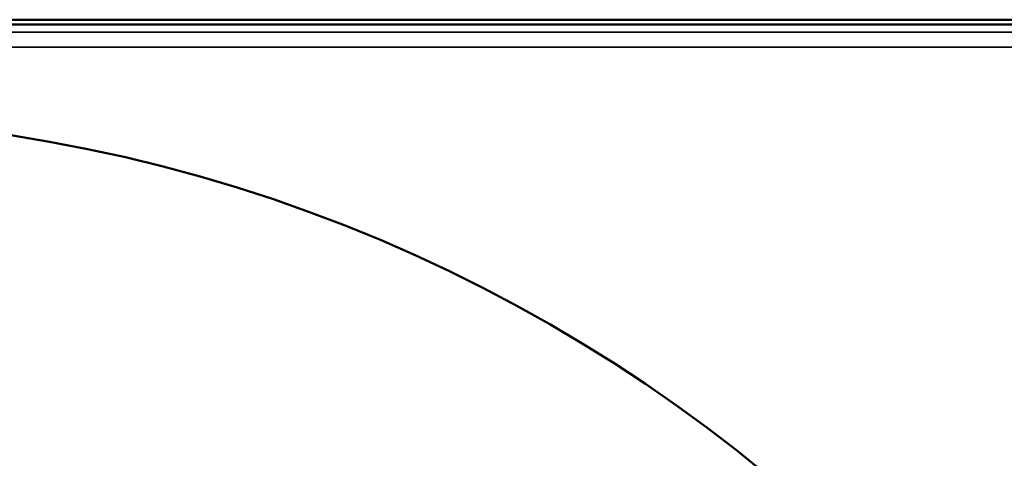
# Model space of a CAD drawing. Header units: inches. Extents: x 0 to 93.5, y 0 to 66.1.
# Tile 68 of 225: x 32.5 to 37.7, y 43.6 to 45.9. Entities that reach past the tile are written whole.
import ezdxf

# ---------------------------------------------------------------- set-up
doc = ezdxf.new("R2010")
doc.units = ezdxf.units.IN
doc.header["$LTSCALE"] = 4
doc.header["$MEASUREMENT"] = 0
doc.layers.add('Visible (ANSI)', color=7, linetype='Continuous', lineweight=50)
doc.layers.add('Visible Narrow (ANSI)', color=7, linetype='Continuous', lineweight=35)

msp = doc.modelspace()

# ---------------------------------------------------------------- linework, layer by layer
at = {"layer": 'Visible (ANSI)'}
for p, q in [((40.444, 45.9182), (31.3901, 45.9182)), ((40.444, 45.9182), (31.3901, 45.9182)), ((40.1296, 45.8923), (31.7044, 45.8923))]:
    msp.add_line(p, q, dxfattribs=at)
msp.add_circle((31.1926, 37.2174), 8.189, dxfattribs=at)
at = {"layer": 'Visible Narrow (ANSI)'}
for p, q in [((40.7354, 45.8521), (21.6498, 45.8521)), ((21.6498, 45.7737), (40.7354, 45.7737))]:
    msp.add_line(p, q, dxfattribs=at)

doc.saveas('drawing.dxf')
